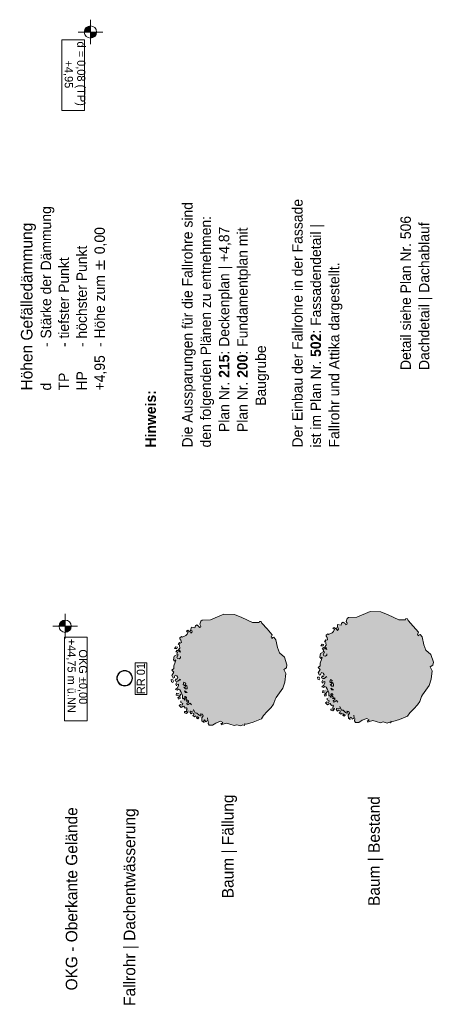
# Model space of a CAD drawing. Extents: x -22247 to 536407, y -187892 to 17509.
# Tile 69 of 75: x 536180 to 536251, y -187651 to -187481. Entities that reach past the tile are written whole.
import ezdxf
from ezdxf.lldxf.tags import DXFTag

# ---------------------------------------------------------------- set-up
doc = ezdxf.new("R2010")
doc.units = 0
doc.header["$LTSCALE"] = 50
doc.layers.get('0').update_dxf_attribs({"lineweight": 25})
doc.styles.add('ERSTELLTER_STIL_2', font='GOTHIC.TTF')
doc.styles.add('ERSTELLTER_STIL_3', font='txt')
tags = doc.linetypes.add('Abbruch 2', pattern='A,0,[1,452 04 Wandabwicklung Innen _ Süd1.shx,S=8.73016e-05,R=0,X=0,Y=0],-0.012,0', length=0.012).pattern_tags.tags
tags[14:15] = [DXFTag(74, 4), DXFTag(75, 0), DXFTag(340, '0'), DXFTag(46, 1.0), DXFTag(50, 0.0), DXFTag(44, 0.0), DXFTag(45, 0.0)]
tags[12:13] = [DXFTag(74, 4), DXFTag(75, 0), DXFTag(340, '0'), DXFTag(46, 1.0), DXFTag(50, 0.0), DXFTag(44, 0.0), DXFTag(45, 0.0)]
tags = doc.linetypes.add('Wipeout_Contour', pattern=[1, 0, -1]).pattern_tags.tags
tags[6:7] = [DXFTag(74, 4), DXFTag(75, 0), DXFTag(340, '0'), DXFTag(46, 1.0), DXFTag(50, 0.0), DXFTag(44, 0.0), DXFTag(45, 0.0)]
tags[4:5] = [DXFTag(74, 4), DXFTag(75, 0), DXFTag(340, '0'), DXFTag(46, 1.0), DXFTag(50, 0.0), DXFTag(44, 0.0), DXFTag(45, 0.0)]

# ---------------------------------------------------------------- blocks, each defined once
blk = doc.blocks.new('Verdeckungsfläche_A06WTXDQ1A', base_point=(536187.2, -187496.2))
at = {"color": 254, "linetype": 'Wipeout_Contour', "lineweight": 0, "ltscale": 0.648934, "true_color": 0xd6d6d6}
for p, q in [((536187.2, -187484.02), (536187.2, -187496.2)), ((536191.13, -187484.02), (536187.2, -187484.02)), ((536191.13, -187496.2), (536191.13, -187484.02)), ((536187.2, -187496.2), (536191.13, -187496.2))]:
    blk.add_line(p, q, dxfattribs=at)
blk = doc.blocks.new('Verdeckungsfläche_A06WTXDR1A', base_point=(536187.67, -187601.67))
at = {"color": 254, "linetype": 'Wipeout_Contour', "lineweight": 0, "ltscale": 0.648974, "true_color": 0xd6d6d6}
for p, q in [((536187.67, -187587.21), (536187.67, -187601.67)), ((536191.61, -187587.21), (536187.67, -187587.21)), ((536191.61, -187601.67), (536191.61, -187587.21)), ((536187.67, -187601.67), (536191.61, -187601.67))]:
    blk.add_line(p, q, dxfattribs=at)
blk = doc.blocks.new('Verdeckungsfläche_A06WTXDW1A', base_point=(536199.92, -187597.12))
at = {"color": 154, "linetype": 'Wipeout_Contour', "lineweight": 18, "ltscale": 2.982005, "true_color": 0x0051a8}
for p, q in [((536199.92, -187591.65), (536199.92, -187597.12)), ((536201.9, -187591.65), (536199.92, -187591.65)), ((536201.9, -187597.12), (536201.9, -187591.65)), ((536199.92, -187597.12), (536201.9, -187597.12))]:
    blk.add_line(p, q, dxfattribs=at)

msp = doc.modelspace()

# ---------------------------------------------------------------- hatches: boundary and pattern name
at = {"linetype": 'Continuous', "lineweight": 18, "ltscale": 0.00105, "true_color": 0xa87300}
for points in [[(536192.16, -187482.64), (536192.16, -187481.58), (536191.75, -187481.66), (536191.41, -187481.89), (536191.18, -187482.23), (536191.1, -187482.64)], [(536192.16, -187482.64), (536192.16, -187483.71), (536192.57, -187483.62), (536192.91, -187483.39), (536193.14, -187483.05), (536193.23, -187482.64)]]:
    msp.add_hatch(color=44, dxfattribs=at).paths.add_polyline_path(points)
at = {"linetype": 'Continuous', "lineweight": 0, "ltscale": 0.00028561, "true_color": 0x0c100b}
msp.add_hatch(color=88, dxfattribs=at).paths.add_polyline_path([(536231.8, -187590.69), (536231.97, -187590.91), (536232.08, -187590.69), (536232.22, -187590.75), (536232.13, -187591.09), (536231.87, -187591.73), (536231.86, -187592.18), (536231.54, -187592.44), (536231.85, -187592.81), (536231.55, -187593.37), (536231.74, -187593.82), (536231.96, -187593.74), (536231.97, -187593.56), (536232.12, -187593.32), (536232.39, -187593.45), (536232.58, -187593.71), (536232.42, -187594.07), (536232.21, -187593.93), (536232.12, -187594.28), (536232.33, -187594.39), (536232.59, -187594.39), (536232.35, -187594.62), (536232.19, -187594.95), (536232.36, -187595.2), (536232.45, -187594.94), (536232.67, -187594.86), (536232.7, -187595.13), (536232.49, -187595.53), (536232.16, -187595.83), (536232.44, -187595.93), (536232.69, -187595.77), (536232.91, -187595.88), (536232.75, -187596.49), (536232.53, -187596.57), (536232.34, -187596.47), (536232.3, -187596.77), (536232.59, -187596.84), (536232.78, -187596.94), (536232.71, -187597.21), (536232.55, -187597.21), (536232.69, -187597.45), (536232.94, -187597.36), (536232.93, -187596.87), (536233.12, -187596.62), (536233.4, -187596.82), (536233.37, -187597.16), (536233.35, -187597.38), (536233.11, -187597.79), (536233.11, -187598.07), (536233.44, -187598.22), (536233.29, -187598.5), (536233.02, -187598.41), (536232.8, -187598.56), (536233.14, -187598.91), (536233.45, -187598.77), (536233.62, -187598.67), (536233.82, -187599.03), (536234.05, -187598.98), (536234.2, -187599.14), (536234.05, -187599.32), (536234.14, -187599.59), (536234.04, -187599.69), (536233.96, -187599.61), (536233.71, -187599.64), (536233.74, -187599.83), (536234.06, -187599.95), (536234.31, -187599.7), (536234.36, -187599.49), (536234.74, -187599.57), (536234.64, -187599.72), (536234.88, -187599.99), (536235.07, -187599.82), (536235.31, -187599.94), (536235.34, -187600.21), (536235.18, -187600.3), (536235.46, -187600.51), (536235.68, -187600.36), (536235.84, -187600.49), (536235.77, -187600.73), (536236.01, -187600.87), (536236.21, -187600.68), (536236.73, -187600.71), (536236.75, -187601.2), (536237.09, -187601.48), (536237.03, -187601.2), (536237.21, -187601.08), (536237.4, -187601.4), (536237.75, -187601.15), (536237.85, -187601.31), (536237.8, -187601.71), (536238, -187601.97), (536238.56, -187601.99), (536239.15, -187601.59), (536239.94, -187601.27), (536240.37, -187601.49), (536240.2, -187601.69), (536239.99, -187601.67), (536240.09, -187601.9), (536240.39, -187601.79), (536241, -187601.6), (536241.54, -187601.79), (536242.31, -187602.04), (536242.75, -187601.88), (536243.45, -187602.07), (536243.82, -187601.92), (536244.06, -187602.04), (536244.15, -187601.88), (536244.07, -187601.76), (536244.41, -187601.79), (536245.58, -187601.48), (536247, -187600.9), (536247.37, -187600.31), (536248.04, -187599.63), (536248.71, -187598.92), (536249.09, -187598.32), (536249.38, -187597.5), (536249.59, -187597.19), (536250.71, -187595.55), (536251.08, -187594.51), (536251.23, -187593.04), (536250.9, -187592.37), (536251.36, -187592.06), (536251.44, -187591.52), (536251.02, -187590.24), (536250.13, -187589.5), (536249.78, -187588.54), (536249.53, -187587.19), (536249.18, -187586.74), (536248.97, -187586.81), (536248.83, -187586.98), (536248.71, -187586.75), (536248.86, -187586.34), (536247.98, -187585.33), (536247.08, -187584.35), (536246.97, -187584.03), (536246.69, -187584.02), (536246.62, -187584.22), (536245.46, -187584.22), (536243.63, -187583.34), (536242.39, -187582.83), (536240.54, -187582.8), (536238.23, -187583.78), (536236.78, -187583.8), (536236.53, -187583.99), (536236.39, -187584.5), (536236.55, -187584.83), (536236.51, -187585.05), (536236.3, -187585.12), (536236.2, -187584.89), (536235.85, -187584.62), (536235.59, -187584.79), (536235.5, -187585.17), (536234.9, -187585.05), (536234.85, -187585.36), (536234.77, -187585.67), (536234.98, -187585.62), (536235.03, -187585.83), (536234.85, -187586.08), (536234.68, -187585.83), (536234.31, -187585.54), (536234.05, -187585.73), (536234.18, -187585.81), (536234.34, -187585.82), (536234.2, -187586.27), (536233.97, -187586.47), (536233.29, -187586.76), (536233.2, -187586.67), (536232.94, -187586.86), (536232.92, -187587.08), (536233.09, -187587.29), (536233.17, -187587.71), (536232.99, -187587.77), (536232.85, -187587.66), (536232.63, -187588.03), (536232.82, -187587.96), (536232.86, -187588.2), (536232.9, -187588.63), (536232.68, -187588.87), (536232.91, -187589.05), (536233.02, -187589.34), (536232.72, -187589.2), (536232.43, -187589.03), (536232.23, -187589.31), (536232.51, -187589.35), (536232.42, -187589.67), (536232.3, -187589.85), (536231.91, -187590.03)])
at = {"linetype": 'Continuous', "lineweight": 13, "ltscale": 0.00028561}
for points in [[(536187.8, -187585.35), (536187.8, -187584.28), (536187.39, -187584.36), (536187.04, -187584.59), (536186.81, -187584.94), (536186.73, -187585.35)], [(536187.8, -187585.35), (536187.8, -187586.41), (536188.2, -187586.33), (536188.55, -187586.1), (536188.78, -187585.75), (536188.86, -187585.35)]]:
    msp.add_hatch(color=7, dxfattribs=at).paths.add_polyline_path(points)
at = {"linetype": 'Continuous', "lineweight": 0, "ltscale": 0.00028561, "true_color": 0x191500}
msp.add_hatch(color=28, dxfattribs=at).paths.add_polyline_path([(536206.51, -187591.15), (536206.68, -187591.38), (536206.79, -187591.16), (536206.93, -187591.21), (536206.84, -187591.56), (536206.57, -187592.2), (536206.57, -187592.64), (536206.25, -187592.91), (536206.56, -187593.28), (536206.26, -187593.84), (536206.45, -187594.29), (536206.67, -187594.21), (536206.67, -187594.02), (536206.82, -187593.79), (536207.09, -187593.92), (536207.29, -187594.18), (536207.12, -187594.54), (536206.92, -187594.4), (536206.82, -187594.75), (536207.04, -187594.86), (536207.3, -187594.85), (536207.05, -187595.08), (536206.9, -187595.41), (536207.07, -187595.66), (536207.16, -187595.41), (536207.38, -187595.33), (536207.41, -187595.6), (536207.2, -187596), (536206.87, -187596.29), (536207.15, -187596.4), (536207.4, -187596.23), (536207.62, -187596.34), (536207.46, -187596.95), (536207.24, -187597.03), (536207.05, -187596.93), (536207, -187597.24), (536207.3, -187597.31), (536207.48, -187597.41), (536207.42, -187597.67), (536207.26, -187597.68), (536207.39, -187597.92), (536207.65, -187597.82), (536207.64, -187597.34), (536207.82, -187597.09), (536208.1, -187597.28), (536208.07, -187597.62), (536208.06, -187597.84), (536207.82, -187598.25), (536207.82, -187598.54), (536208.15, -187598.69), (536208, -187598.97), (536207.72, -187598.87), (536207.51, -187599.02), (536207.85, -187599.38), (536208.16, -187599.23), (536208.32, -187599.14), (536208.53, -187599.5), (536208.75, -187599.45), (536208.9, -187599.61), (536208.76, -187599.79), (536208.85, -187600.05), (536208.74, -187600.15), (536208.67, -187600.07), (536208.41, -187600.1), (536208.45, -187600.3), (536208.77, -187600.41), (536209.01, -187600.17), (536209.07, -187599.95), (536209.45, -187600.04), (536209.34, -187600.18), (536209.58, -187600.45), (536209.77, -187600.29), (536210.02, -187600.4), (536210.05, -187600.67), (536209.88, -187600.77), (536210.17, -187600.98), (536210.38, -187600.82), (536210.54, -187600.96), (536210.48, -187601.19), (536210.72, -187601.33), (536210.92, -187601.14), (536211.44, -187601.18), (536211.45, -187601.66), (536211.8, -187601.95), (536211.74, -187601.67), (536211.91, -187601.54), (536212.11, -187601.87), (536212.46, -187601.61), (536212.56, -187601.78), (536212.51, -187602.17), (536212.7, -187602.44), (536213.27, -187602.45), (536213.86, -187602.06), (536214.65, -187601.74), (536215.08, -187601.96), (536214.91, -187602.16), (536214.69, -187602.14), (536214.8, -187602.37), (536215.1, -187602.26), (536215.71, -187602.06), (536216.25, -187602.26), (536217.02, -187602.51), (536217.46, -187602.35), (536218.15, -187602.54), (536218.53, -187602.39), (536218.77, -187602.51), (536218.86, -187602.35), (536218.78, -187602.22), (536219.12, -187602.25), (536220.28, -187601.94), (536221.71, -187601.36), (536222.08, -187600.78), (536222.74, -187600.09), (536223.42, -187599.38), (536223.79, -187598.78), (536224.09, -187597.97), (536224.3, -187597.66), (536225.42, -187596.02), (536225.79, -187594.98), (536225.94, -187593.5), (536225.61, -187592.84), (536226.07, -187592.53), (536226.14, -187591.98), (536225.73, -187590.71), (536224.84, -187589.96), (536224.49, -187589), (536224.24, -187587.66), (536223.89, -187587.2), (536223.67, -187587.27), (536223.54, -187587.45), (536223.42, -187587.22), (536223.57, -187586.81), (536222.69, -187585.79), (536221.79, -187584.81), (536221.67, -187584.49), (536221.4, -187584.49), (536221.32, -187584.69), (536220.16, -187584.69), (536218.33, -187583.8), (536217.09, -187583.29), (536215.24, -187583.27), (536212.94, -187584.24), (536211.49, -187584.27), (536211.23, -187584.46), (536211.1, -187584.96), (536211.25, -187585.3), (536211.22, -187585.52), (536211.01, -187585.58), (536210.91, -187585.36), (536210.56, -187585.08), (536210.3, -187585.26), (536210.2, -187585.64), (536209.61, -187585.52), (536209.55, -187585.83), (536209.48, -187586.14), (536209.69, -187586.09), (536209.74, -187586.3), (536209.55, -187586.55), (536209.39, -187586.3), (536209.02, -187586), (536208.76, -187586.2), (536208.89, -187586.28), (536209.04, -187586.29), (536208.91, -187586.73), (536208.68, -187586.93), (536208, -187587.23), (536207.91, -187587.13), (536207.64, -187587.32), (536207.63, -187587.54), (536207.8, -187587.75), (536207.88, -187588.17), (536207.69, -187588.24), (536207.55, -187588.13), (536207.33, -187588.5), (536207.53, -187588.43), (536207.57, -187588.67), (536207.6, -187589.1), (536207.39, -187589.34), (536207.61, -187589.51), (536207.73, -187589.81), (536207.43, -187589.67), (536207.14, -187589.5), (536206.94, -187589.78), (536207.22, -187589.82), (536207.13, -187590.14), (536207, -187590.31), (536206.62, -187590.49)])
at = {"linetype": 'Continuous', "lineweight": 18, "ltscale": 0.00105, "true_color": 0x6d7e59}
msp.add_hatch(color=67, dxfattribs=at).paths.add_polyline_path([(536241.74, -187591.14, 1), (536240.71, -187593.96, 1)])
at = {"linetype": 'Continuous', "lineweight": 18, "ltscale": 0.00105, "true_color": 0x0051a8}
h = msp.add_hatch(color=154, dxfattribs=at)
h.paths.add_polyline_path([(536198.08, -187592.97, 1), (536198.08, -187595.67, 1)])
h.paths.add_polyline_path([(536198.08, -187593.04, -1), (536198.08, -187595.6, -1)], flags=0)
at = {"linetype": 'Continuous', "lineweight": 18, "ltscale": 0.00105, "true_color": 0xcdad00}
msp.add_hatch(color=42, dxfattribs=at).paths.add_polyline_path([(536216.44, -187591.6, 1), (536215.42, -187594.42, 1)])

# ---------------------------------------------------------------- linework, layer by layer
at = {"color": 44, "linetype": 'Continuous', "lineweight": 18, "ltscale": 0.00105, "true_color": 0xa87300}
for p, q in [((536192.16, -187480.51), (536192.16, -187484.77)), ((536190.03, -187482.64), (536194.29, -187482.64))]:
    msp.add_line(p, q, dxfattribs=at)
at = {"color": 73, "linetype": 'Continuous', "lineweight": 18, "ltscale": 0.00105, "true_color": 0x8fa873}
for p, q in [((536240.54, -187582.8), (536238.23, -187583.78)), ((536242.39, -187582.83), (536240.54, -187582.8)), ((536243.63, -187583.34), (536242.39, -187582.83)), ((536236.53, -187583.99), (536236.39, -187584.5)), ((536236.39, -187584.5), (536236.55, -187584.83)), ((536236.78, -187583.8), (536236.53, -187583.99)), ((536238.23, -187583.78), (536236.78, -187583.8)), ((536245.46, -187584.22), (536243.63, -187583.34)), ((536246.62, -187584.22), (536245.46, -187584.22)), ((536246.69, -187584.02), (536246.62, -187584.22)), ((536246.97, -187584.03), (536246.69, -187584.02)), ((536247.08, -187584.35), (536246.97, -187584.03)), ((536247.98, -187585.33), (536247.08, -187584.35)), ((536234.2, -187586.27), (536233.97, -187586.47)), ((536234.31, -187585.54), (536234.05, -187585.73)), ((536234.05, -187585.73), (536234.18, -187585.81)), ((536234.18, -187585.81), (536234.34, -187585.82)), ((536234.34, -187585.82), (536234.2, -187586.27)), ((536234.68, -187585.83), (536234.31, -187585.54)), ((536234.85, -187586.08), (536234.68, -187585.83)), ((536234.85, -187585.36), (536234.77, -187585.67)), ((536234.77, -187585.67), (536234.98, -187585.62)), ((536234.9, -187585.05), (536234.85, -187585.36)), ((536235.03, -187585.83), (536234.85, -187586.08)), ((536235.5, -187585.17), (536234.9, -187585.05)), ((536234.98, -187585.62), (536235.03, -187585.83)), ((536235.59, -187584.79), (536235.5, -187585.17)), ((536235.85, -187584.62), (536235.59, -187584.79)), ((536236.2, -187584.89), (536235.85, -187584.62)), ((536236.3, -187585.12), (536236.2, -187584.89)), ((536236.51, -187585.05), (536236.3, -187585.12)), ((536236.55, -187584.83), (536236.51, -187585.05)), ((536248.86, -187586.34), (536247.98, -187585.33)), ((536232.85, -187587.66), (536232.63, -187588.03)), ((536232.63, -187588.03), (536232.82, -187587.96)), ((536232.82, -187587.96), (536232.86, -187588.2)), ((536232.99, -187587.77), (536232.85, -187587.66)), ((536232.94, -187586.86), (536232.92, -187587.08)), ((536232.92, -187587.08), (536233.09, -187587.29)), ((536233.2, -187586.67), (536232.94, -187586.86)), ((536233.17, -187587.71), (536232.99, -187587.77)), ((536233.09, -187587.29), (536233.17, -187587.71)), ((536233.29, -187586.76), (536233.2, -187586.67)), ((536233.97, -187586.47), (536233.29, -187586.76)), ((536248.71, -187586.75), (536248.86, -187586.34)), ((536248.83, -187586.98), (536248.71, -187586.75)), ((536248.97, -187586.81), (536248.83, -187586.98)), ((536249.18, -187586.74), (536248.97, -187586.81)), ((536249.53, -187587.19), (536249.18, -187586.74)), ((536249.78, -187588.54), (536249.53, -187587.19)), ((536231.99, -187588.75), (536232.24, -187588.42)), ((536232.42, -187588.71), (536231.99, -187588.75)), ((536232.43, -187589.03), (536232.23, -187589.31)), ((536232.23, -187589.31), (536232.51, -187589.35)), ((536232.24, -187588.42), (536232.49, -187588.51)), ((536232.49, -187588.51), (536232.42, -187588.71)), ((536232.51, -187589.35), (536232.42, -187589.67)), ((536232.42, -187589.67), (536232.63, -187589.81)), ((536232.72, -187589.2), (536232.43, -187589.03)), ((536232.9, -187588.63), (536232.68, -187588.87)), ((536232.68, -187588.87), (536232.91, -187589.05)), ((536233.02, -187589.34), (536232.72, -187589.2)), ((536232.86, -187588.2), (536232.9, -187588.63)), ((536232.91, -187589.05), (536233.02, -187589.34)), ((536250.13, -187589.5), (536249.78, -187588.54)), ((536251.02, -187590.24), (536250.13, -187589.5)), ((536231.91, -187590.03), (536231.8, -187590.69)), ((536231.8, -187590.69), (536231.97, -187590.91)), ((536232.13, -187591.09), (536231.87, -187591.73)), ((536232.3, -187589.85), (536231.91, -187590.03)), ((536231.97, -187590.91), (536232.08, -187590.69)), ((536232.08, -187590.69), (536232.22, -187590.75)), ((536232.22, -187590.75), (536232.13, -187591.09)), ((536232.63, -187589.81), (536232.41, -187590.24)), ((536232.41, -187590.24), (536232.52, -187590.47)), ((536232.52, -187590.47), (536232.82, -187590.52)), ((536232.82, -187590.52), (536233.01, -187590.33)), ((536233.01, -187590.33), (536233.04, -187590.08)), ((536251.44, -187591.52), (536251.02, -187590.24)), ((536231.86, -187592.18), (536231.54, -187592.44)), ((536231.54, -187592.44), (536231.85, -187592.81)), ((536231.85, -187592.81), (536231.55, -187593.37)), ((536231.87, -187591.73), (536231.86, -187592.18)), ((536250.9, -187592.37), (536251.36, -187592.06)), ((536251.23, -187593.04), (536250.9, -187592.37)), ((536251.08, -187594.51), (536251.23, -187593.04)), ((536251.36, -187592.06), (536251.44, -187591.52)), ((536231.47, -187594.5), (536231.41, -187594.11)), ((536231.41, -187594.11), (536231.7, -187594.13)), ((536231.71, -187594.61), (536231.47, -187594.5)), ((536231.55, -187593.37), (536231.74, -187593.82)), ((536231.7, -187594.13), (536231.8, -187594.36)), ((536231.8, -187594.36), (536231.71, -187594.61)), ((536231.74, -187593.82), (536231.96, -187593.74)), ((536231.96, -187593.74), (536231.97, -187593.56)), ((536231.97, -187593.56), (536232.12, -187593.32)), ((536232.12, -187593.32), (536232.39, -187593.45)), ((536232.21, -187593.93), (536232.12, -187594.28)), ((536232.12, -187594.28), (536232.33, -187594.39)), ((536232.35, -187594.62), (536232.19, -187594.95)), ((536232.42, -187594.07), (536232.21, -187593.93)), ((536232.33, -187594.39), (536232.59, -187594.39)), ((536232.39, -187593.45), (536232.58, -187593.71)), ((536232.58, -187593.71), (536232.42, -187594.07)), ((536232.59, -187594.39), (536232.79, -187594.18)), ((536232.79, -187594.18), (536232.98, -187594.02)), ((536232.98, -187594.02), (536233.02, -187594.16)), ((536233.52, -187594.95), (536233.64, -187594.55)), ((536233.64, -187594.55), (536233.94, -187594.71)), ((536233.94, -187594.71), (536233.87, -187594.9)), ((536250.71, -187595.55), (536251.08, -187594.51)), ((536232.49, -187595.53), (536232.16, -187595.83)), ((536232.16, -187595.83), (536232.44, -187595.93)), ((536232.19, -187594.95), (536232.36, -187595.2)), ((536232.3, -187596.77), (536232.34, -187596.47)), ((536232.34, -187596.47), (536232.53, -187596.57)), ((536232.36, -187595.2), (536232.45, -187594.94)), ((536232.44, -187595.93), (536232.69, -187595.77)), ((536232.45, -187594.94), (536232.67, -187594.86)), ((536232.7, -187595.13), (536232.49, -187595.53)), ((536232.53, -187596.57), (536232.75, -187596.49)), ((536232.67, -187594.86), (536232.7, -187595.13)), ((536232.69, -187595.77), (536232.91, -187595.88)), ((536232.91, -187595.88), (536233.1, -187596.14)), ((536233.1, -187596.14), (536233.4, -187596.82)), ((536233.89, -187595.21), (536233.52, -187594.95)), ((536233.9, -187595.69), (536233.61, -187595.42)), ((536233.61, -187595.42), (536233.85, -187595.46)), ((536233.83, -187596.34), (536233.71, -187596.04)), ((536233.71, -187596.04), (536234.16, -187596.3)), ((536234.16, -187596.3), (536233.83, -187596.34)), ((536233.85, -187595.46), (536233.89, -187595.21)), ((536233.87, -187594.9), (536233.86, -187595)), ((536233.86, -187595), (536234.11, -187595.19)), ((536234.2, -187595.72), (536233.9, -187595.69)), ((536234.11, -187595.19), (536234.16, -187595.47)), ((536234.16, -187595.47), (536234.2, -187595.72)), ((536249.59, -187597.19), (536250.71, -187595.55)), ((536232.59, -187596.84), (536232.3, -187596.77)), ((536232.69, -187597.45), (536232.55, -187597.21)), ((536232.55, -187597.21), (536232.71, -187597.21)), ((536232.78, -187596.94), (536232.59, -187596.84)), ((536232.94, -187597.36), (536232.69, -187597.45)), ((536232.71, -187597.21), (536232.78, -187596.94)), ((536233.12, -187596.62), (536232.93, -187596.87)), ((536232.93, -187596.87), (536232.94, -187597.36)), ((536233.11, -187598.07), (536233.11, -187597.79)), ((536233.44, -187598.22), (536233.11, -187598.07)), ((536233.29, -187598.5), (536233.44, -187598.22)), ((536233.37, -187597.16), (536233.35, -187597.38)), ((536233.35, -187597.38), (536233.58, -187597.36)), ((536233.4, -187596.82), (536233.37, -187597.16)), ((536233.58, -187597.36), (536233.77, -187597.63)), ((536233.68, -187597.08), (536233.87, -187596.99)), ((536233.86, -187597.21), (536233.68, -187597.08)), ((536233.77, -187597.63), (536233.86, -187597.21)), ((536233.87, -187596.99), (536234.07, -187597.16)), ((536234.07, -187597.16), (536234.02, -187597.46)), ((536234.02, -187597.46), (536234.2, -187597.59)), ((536234.2, -187597.59), (536234.02, -187597.81)), ((536234.02, -187597.81), (536234.25, -187597.8)), ((536234.41, -187597.98), (536234.14, -187598.2)), ((536234.14, -187598.2), (536234.17, -187598.47)), ((536234.25, -187597.8), (536234.39, -187597.69)), ((536234.36, -187598.38), (536234.69, -187598.18)), ((536234.39, -187597.69), (536234.41, -187597.98)), ((536234.69, -187598.18), (536234.94, -187598.44)), ((536249.09, -187598.32), (536249.38, -187597.5)), ((536249.38, -187597.5), (536249.59, -187597.19)), ((536232.8, -187598.56), (536233.02, -187598.41)), ((536233.14, -187598.91), (536232.8, -187598.56)), ((536233.02, -187598.41), (536233.29, -187598.5)), ((536233.45, -187598.77), (536233.14, -187598.91)), ((536233.62, -187598.67), (536233.45, -187598.77)), ((536233.82, -187599.03), (536233.62, -187598.67)), ((536233.71, -187599.64), (536233.96, -187599.61)), ((536233.74, -187599.83), (536233.71, -187599.64)), ((536234.06, -187599.95), (536233.74, -187599.83)), ((536234.05, -187598.98), (536233.82, -187599.03)), ((536233.96, -187599.61), (536234.04, -187599.69)), ((536234.04, -187599.69), (536234.14, -187599.59)), ((536234.2, -187599.14), (536234.05, -187598.98)), ((536234.05, -187599.32), (536234.2, -187599.14)), ((536234.14, -187599.59), (536234.05, -187599.32)), ((536234.31, -187599.7), (536234.06, -187599.95)), ((536234.17, -187598.47), (536234.36, -187598.38)), ((536234.36, -187599.49), (536234.31, -187599.7)), ((536234.64, -187599.72), (536234.74, -187599.57)), ((536234.88, -187599.99), (536234.64, -187599.72)), ((536234.74, -187599.57), (536235, -187599.59)), ((536235.07, -187599.82), (536234.88, -187599.99)), ((536235, -187599.59), (536235.26, -187599.5)), ((536235.31, -187599.94), (536235.07, -187599.82)), ((536235.29, -187599.23), (536235.55, -187599.84)), ((536235.55, -187599.84), (536235.83, -187599.87)), ((536235.83, -187599.87), (536236.27, -187600.23)), ((536247.37, -187600.31), (536248.04, -187599.63)), ((536248.04, -187599.63), (536248.71, -187598.92)), ((536248.71, -187598.92), (536249.09, -187598.32)), ((536235.18, -187600.3), (536235.34, -187600.21)), ((536235.46, -187600.51), (536235.18, -187600.3)), ((536235.34, -187600.21), (536235.31, -187599.94)), ((536235.68, -187600.36), (536235.46, -187600.51)), ((536235.77, -187600.73), (536235.84, -187600.49)), ((536236.01, -187600.87), (536235.77, -187600.73)), ((536235.84, -187600.49), (536235.97, -187600.62)), ((536235.97, -187600.62), (536236.13, -187600.6)), ((536236.21, -187600.68), (536236.01, -187600.87)), ((536236.13, -187600.6), (536236.21, -187600.68)), ((536236.27, -187600.23), (536236.49, -187600.34)), ((536236.49, -187600.34), (536236.61, -187600.16)), ((536236.61, -187600.16), (536236.51, -187600)), ((536236.51, -187600), (536236.81, -187600.07)), ((536236.93, -187600.34), (536236.73, -187600.71)), ((536236.73, -187600.71), (536236.75, -187601.2)), ((536236.75, -187601.2), (536237.09, -187601.48)), ((536236.81, -187600.07), (536236.93, -187600.34)), ((536237.03, -187601.2), (536237.21, -187601.08)), ((536237.09, -187601.48), (536237.03, -187601.2)), ((536237.21, -187601.08), (536237.4, -187601.4)), ((536237.4, -187601.4), (536237.75, -187601.15)), ((536237.75, -187601.15), (536237.72, -187600.72)), ((536237.85, -187601.31), (536237.8, -187601.71)), ((536238.56, -187601.99), (536239.15, -187601.59)), ((536239.15, -187601.59), (536239.94, -187601.27)), ((536239.94, -187601.27), (536240.37, -187601.49)), ((536240.37, -187601.49), (536240.2, -187601.69)), ((536240.39, -187601.79), (536241, -187601.6)), ((536241, -187601.6), (536241.54, -187601.79)), ((536244.41, -187601.79), (536245.58, -187601.48)), ((536245.58, -187601.48), (536247, -187600.9)), ((536247, -187600.9), (536247.37, -187600.31)), ((536237.8, -187601.71), (536238, -187601.97)), ((536238, -187601.97), (536238.56, -187601.99)), ((536240.2, -187601.69), (536239.99, -187601.67)), ((536239.99, -187601.67), (536240.09, -187601.9)), ((536240.09, -187601.9), (536240.39, -187601.79)), ((536241.54, -187601.79), (536242.31, -187602.04)), ((536242.31, -187602.04), (536242.75, -187601.88)), ((536242.75, -187601.88), (536243.45, -187602.07)), ((536243.45, -187602.07), (536243.82, -187601.92)), ((536243.82, -187601.92), (536244.06, -187602.04)), ((536244.06, -187602.04), (536244.15, -187601.88)), ((536244.15, -187601.88), (536244.07, -187601.76)), ((536244.07, -187601.76), (536244.41, -187601.79))]:
    msp.add_line(p, q, dxfattribs=at)
at = {"color": 7, "linetype": 'Continuous', "lineweight": 13, "ltscale": 0.00028561}
for p, q in [((536187.8, -187583.22), (536187.8, -187587.48)), ((536185.67, -187585.35), (536189.92, -187585.35))]:
    msp.add_line(p, q, dxfattribs=at)
at = {"color": 40, "linetype": 'Abbruch 2', "lineweight": 18, "ltscale": 0.00105, "true_color": 0xffd600}
for p, q in [((536211.23, -187584.46), (536211.1, -187584.96)), ((536211.49, -187584.27), (536211.23, -187584.46)), ((536212.94, -187584.24), (536211.49, -187584.27)), ((536215.24, -187583.27), (536212.94, -187584.24)), ((536217.09, -187583.29), (536215.24, -187583.27)), ((536218.33, -187583.8), (536217.09, -187583.29)), ((536220.16, -187584.69), (536218.33, -187583.8)), ((536221.4, -187584.49), (536221.32, -187584.69)), ((536221.67, -187584.49), (536221.4, -187584.49)), ((536221.79, -187584.81), (536221.67, -187584.49)), ((536209.02, -187586), (536208.76, -187586.2)), ((536208.76, -187586.2), (536208.89, -187586.28)), ((536208.89, -187586.28), (536209.04, -187586.29)), ((536209.04, -187586.29), (536208.91, -187586.73)), ((536209.39, -187586.3), (536209.02, -187586)), ((536209.55, -187586.55), (536209.39, -187586.3)), ((536209.55, -187585.83), (536209.48, -187586.14)), ((536209.48, -187586.14), (536209.69, -187586.09)), ((536209.61, -187585.52), (536209.55, -187585.83)), ((536209.74, -187586.3), (536209.55, -187586.55)), ((536210.2, -187585.64), (536209.61, -187585.52)), ((536209.69, -187586.09), (536209.74, -187586.3)), ((536210.3, -187585.26), (536210.2, -187585.64)), ((536210.56, -187585.08), (536210.3, -187585.26)), ((536210.91, -187585.36), (536210.56, -187585.08)), ((536211.01, -187585.58), (536210.91, -187585.36)), ((536211.22, -187585.52), (536211.01, -187585.58)), ((536211.1, -187584.96), (536211.25, -187585.3)), ((536211.25, -187585.3), (536211.22, -187585.52)), ((536221.32, -187584.69), (536220.16, -187584.69)), ((536222.69, -187585.79), (536221.79, -187584.81)), ((536223.57, -187586.81), (536222.69, -187585.79)), ((536207.64, -187587.32), (536207.63, -187587.54)), ((536207.63, -187587.54), (536207.8, -187587.75)), ((536207.91, -187587.13), (536207.64, -187587.32)), ((536207.8, -187587.75), (536207.88, -187588.17)), ((536208, -187587.23), (536207.91, -187587.13)), ((536208.68, -187586.93), (536208, -187587.23)), ((536208.91, -187586.73), (536208.68, -187586.93)), ((536223.42, -187587.22), (536223.57, -187586.81)), ((536223.54, -187587.45), (536223.42, -187587.22)), ((536223.67, -187587.27), (536223.54, -187587.45)), ((536223.89, -187587.2), (536223.67, -187587.27)), ((536224.24, -187587.66), (536223.89, -187587.2)), ((536224.49, -187589), (536224.24, -187587.66)), ((536206.7, -187589.21), (536206.95, -187588.89)), ((536207.13, -187589.18), (536206.7, -187589.21)), ((536207.14, -187589.5), (536206.94, -187589.78)), ((536206.95, -187588.89), (536207.2, -187588.98)), ((536207.2, -187588.98), (536207.13, -187589.18)), ((536207.43, -187589.67), (536207.14, -187589.5)), ((536207.55, -187588.13), (536207.33, -187588.5)), ((536207.33, -187588.5), (536207.53, -187588.43)), ((536207.6, -187589.1), (536207.39, -187589.34)), ((536207.39, -187589.34), (536207.61, -187589.51)), ((536207.73, -187589.81), (536207.43, -187589.67)), ((536207.53, -187588.43), (536207.57, -187588.67)), ((536207.69, -187588.24), (536207.55, -187588.13)), ((536207.57, -187588.67), (536207.6, -187589.1)), ((536207.61, -187589.51), (536207.73, -187589.81)), ((536207.88, -187588.17), (536207.69, -187588.24)), ((536224.84, -187589.96), (536224.49, -187589)), ((536206.62, -187590.49), (536206.51, -187591.15)), ((536206.51, -187591.15), (536206.68, -187591.38)), ((536207, -187590.31), (536206.62, -187590.49)), ((536206.68, -187591.38), (536206.79, -187591.16)), ((536206.79, -187591.16), (536206.93, -187591.21)), ((536206.93, -187591.21), (536206.84, -187591.56)), ((536206.94, -187589.78), (536207.22, -187589.82)), ((536207.34, -187590.27), (536207.12, -187590.7)), ((536207.12, -187590.7), (536207.22, -187590.93)), ((536207.22, -187589.82), (536207.13, -187590.14)), ((536207.13, -187590.14), (536207.34, -187590.27)), ((536207.22, -187590.93), (536207.52, -187590.98)), ((536207.52, -187590.98), (536207.72, -187590.8)), ((536207.72, -187590.8), (536207.75, -187590.55)), ((536225.73, -187590.71), (536224.84, -187589.96)), ((536226.14, -187591.98), (536225.73, -187590.71)), ((536206.57, -187592.64), (536206.25, -187592.91)), ((536206.25, -187592.91), (536206.56, -187593.28)), ((536206.84, -187591.56), (536206.57, -187592.2)), ((536206.57, -187592.2), (536206.57, -187592.64)), ((536225.61, -187592.84), (536226.07, -187592.53)), ((536225.94, -187593.5), (536225.61, -187592.84)), ((536226.07, -187592.53), (536226.14, -187591.98)), ((536206.18, -187594.97), (536206.12, -187594.57)), ((536206.12, -187594.57), (536206.4, -187594.59)), ((536206.56, -187593.28), (536206.26, -187593.84)), ((536206.26, -187593.84), (536206.45, -187594.29)), ((536206.4, -187594.59), (536206.51, -187594.82)), ((536206.45, -187594.29), (536206.67, -187594.21)), ((536206.67, -187594.02), (536206.82, -187593.79)), ((536206.67, -187594.21), (536206.67, -187594.02)), ((536206.82, -187593.79), (536207.09, -187593.92)), ((536206.92, -187594.4), (536206.82, -187594.75)), ((536206.82, -187594.75), (536207.04, -187594.86)), ((536207.12, -187594.54), (536206.92, -187594.4)), ((536207.09, -187593.92), (536207.29, -187594.18)), ((536207.29, -187594.18), (536207.12, -187594.54)), ((536207.3, -187594.85), (536207.5, -187594.64)), ((536207.5, -187594.64), (536207.69, -187594.48)), ((536207.69, -187594.48), (536207.73, -187594.63)), ((536225.79, -187594.98), (536225.94, -187593.5)), ((536206.42, -187595.08), (536206.18, -187594.97)), ((536206.51, -187594.82), (536206.42, -187595.08)), ((536207.2, -187596), (536206.87, -187596.29)), ((536206.87, -187596.29), (536207.15, -187596.4)), ((536207.05, -187595.08), (536206.9, -187595.41)), ((536206.9, -187595.41), (536207.07, -187595.66)), ((536207.04, -187594.86), (536207.3, -187594.85)), ((536207.07, -187595.66), (536207.16, -187595.41)), ((536207.15, -187596.4), (536207.4, -187596.23)), ((536207.16, -187595.41), (536207.38, -187595.33)), ((536207.41, -187595.6), (536207.2, -187596)), ((536207.38, -187595.33), (536207.41, -187595.6)), ((536207.4, -187596.23), (536207.62, -187596.34)), ((536207.62, -187596.34), (536207.81, -187596.6)), ((536208.22, -187595.42), (536208.34, -187595.02)), ((536208.6, -187595.68), (536208.22, -187595.42)), ((536208.61, -187596.15), (536208.31, -187595.89)), ((536208.31, -187595.89), (536208.56, -187595.93)), ((536208.34, -187595.02), (536208.65, -187595.18)), ((536208.53, -187596.8), (536208.42, -187596.51)), ((536208.42, -187596.51), (536208.87, -187596.76)), ((536208.56, -187595.93), (536208.6, -187595.68)), ((536208.58, -187595.36), (536208.57, -187595.46)), ((536208.57, -187595.46), (536208.81, -187595.66)), ((536208.65, -187595.18), (536208.58, -187595.36)), ((536208.91, -187596.18), (536208.61, -187596.15)), ((536208.81, -187595.66), (536208.87, -187595.93)), ((536208.87, -187595.93), (536208.91, -187596.18)), ((536224.3, -187597.66), (536225.42, -187596.02)), ((536225.42, -187596.02), (536225.79, -187594.98)), ((536207, -187597.24), (536207.05, -187596.93)), ((536207.3, -187597.31), (536207, -187597.24)), ((536207.05, -187596.93), (536207.24, -187597.03)), ((536207.24, -187597.03), (536207.46, -187596.95)), ((536207.26, -187597.68), (536207.42, -187597.67)), ((536207.39, -187597.92), (536207.26, -187597.68)), ((536207.48, -187597.41), (536207.3, -187597.31)), ((536207.65, -187597.82), (536207.39, -187597.92)), ((536207.42, -187597.67), (536207.48, -187597.41)), ((536207.82, -187597.09), (536207.64, -187597.34)), ((536207.64, -187597.34), (536207.65, -187597.82)), ((536207.81, -187596.6), (536208.1, -187597.28)), ((536208.07, -187597.62), (536208.06, -187597.84)), ((536208.06, -187597.84), (536208.29, -187597.83)), ((536208.1, -187597.28), (536208.07, -187597.62)), ((536208.29, -187597.83), (536208.48, -187598.09)), ((536208.39, -187597.55), (536208.58, -187597.46)), ((536208.57, -187597.68), (536208.39, -187597.55)), ((536208.48, -187598.09), (536208.57, -187597.68)), ((536208.87, -187596.76), (536208.53, -187596.8)), ((536208.58, -187597.46), (536208.78, -187597.63)), ((536208.78, -187597.63), (536208.73, -187597.93)), ((536208.73, -187597.93), (536208.91, -187598.06)), ((536208.91, -187598.06), (536208.73, -187598.28)), ((536208.96, -187598.27), (536209.09, -187598.16)), ((536209.09, -187598.16), (536209.11, -187598.45)), ((536223.79, -187598.78), (536224.09, -187597.97)), ((536224.09, -187597.97), (536224.3, -187597.66)), ((536207.51, -187599.02), (536207.72, -187598.87)), ((536207.85, -187599.38), (536207.51, -187599.02)), ((536207.72, -187598.87), (536208, -187598.97)), ((536207.82, -187598.54), (536207.82, -187598.25)), ((536208.15, -187598.69), (536207.82, -187598.54)), ((536208.16, -187599.23), (536207.85, -187599.38)), ((536208, -187598.97), (536208.15, -187598.69)), ((536208.32, -187599.14), (536208.16, -187599.23)), ((536208.53, -187599.5), (536208.32, -187599.14)), ((536208.75, -187599.45), (536208.53, -187599.5)), ((536208.73, -187598.28), (536208.96, -187598.27)), ((536208.9, -187599.61), (536208.75, -187599.45)), ((536208.76, -187599.79), (536208.9, -187599.61)), ((536208.85, -187600.05), (536208.76, -187599.79)), ((536209.11, -187598.45), (536208.84, -187598.67)), ((536208.84, -187598.67), (536208.87, -187598.94)), ((536208.87, -187598.94), (536209.06, -187598.85)), ((536209.06, -187598.85), (536209.39, -187598.65)), ((536209.39, -187598.65), (536209.65, -187598.9)), ((536210, -187599.7), (536210.26, -187600.3)), ((536222.74, -187600.09), (536223.42, -187599.38)), ((536223.42, -187599.38), (536223.79, -187598.78)), ((536208.41, -187600.1), (536208.67, -187600.07)), ((536208.45, -187600.3), (536208.41, -187600.1)), ((536208.77, -187600.41), (536208.45, -187600.3)), ((536208.67, -187600.07), (536208.74, -187600.15)), ((536208.74, -187600.15), (536208.85, -187600.05)), ((536209.01, -187600.17), (536208.77, -187600.41)), ((536209.07, -187599.95), (536209.01, -187600.17)), ((536209.34, -187600.18), (536209.45, -187600.04)), ((536209.58, -187600.45), (536209.34, -187600.18)), ((536209.45, -187600.04), (536209.7, -187600.05)), ((536209.77, -187600.29), (536209.58, -187600.45)), ((536209.7, -187600.05), (536209.97, -187599.97)), ((536210.02, -187600.4), (536209.77, -187600.29)), ((536209.88, -187600.77), (536210.05, -187600.67)), ((536210.17, -187600.98), (536209.88, -187600.77)), ((536210.05, -187600.67), (536210.02, -187600.4)), ((536210.38, -187600.82), (536210.17, -187600.98)), ((536210.26, -187600.3), (536210.53, -187600.34)), ((536210.48, -187601.19), (536210.54, -187600.96)), ((536210.72, -187601.33), (536210.48, -187601.19)), ((536210.53, -187600.34), (536210.98, -187600.69)), ((536210.54, -187600.96), (536210.68, -187601.08)), ((536210.68, -187601.08), (536210.84, -187601.07)), ((536210.92, -187601.14), (536210.72, -187601.33)), ((536210.84, -187601.07), (536210.92, -187601.14)), ((536210.98, -187600.69), (536211.19, -187600.8)), ((536211.19, -187600.8), (536211.32, -187600.63)), ((536211.32, -187600.63), (536211.22, -187600.46)), ((536211.22, -187600.46), (536211.51, -187600.54)), ((536211.64, -187600.8), (536211.44, -187601.18)), ((536211.44, -187601.18), (536211.45, -187601.66)), ((536211.51, -187600.54), (536211.64, -187600.8)), ((536211.74, -187601.67), (536211.91, -187601.54)), ((536211.91, -187601.54), (536212.11, -187601.87)), ((536212.11, -187601.87), (536212.46, -187601.61)), ((536212.46, -187601.61), (536212.42, -187601.19)), ((536220.28, -187601.94), (536221.71, -187601.36)), ((536221.71, -187601.36), (536222.08, -187600.78)), ((536222.08, -187600.78), (536222.74, -187600.09)), ((536211.45, -187601.66), (536211.8, -187601.95)), ((536211.8, -187601.95), (536211.74, -187601.67)), ((536212.56, -187601.78), (536212.51, -187602.17)), ((536212.51, -187602.17), (536212.7, -187602.44)), ((536212.7, -187602.44), (536213.27, -187602.45)), ((536213.27, -187602.45), (536213.86, -187602.06)), ((536213.86, -187602.06), (536214.65, -187601.74)), ((536214.65, -187601.74), (536215.08, -187601.96)), ((536214.91, -187602.16), (536214.69, -187602.14)), ((536214.69, -187602.14), (536214.8, -187602.37)), ((536214.8, -187602.37), (536215.1, -187602.26)), ((536215.08, -187601.96), (536214.91, -187602.16)), ((536215.1, -187602.26), (536215.71, -187602.06)), ((536215.71, -187602.06), (536216.25, -187602.26)), ((536216.25, -187602.26), (536217.02, -187602.51)), ((536217.02, -187602.51), (536217.46, -187602.35)), ((536217.46, -187602.35), (536218.15, -187602.54)), ((536218.15, -187602.54), (536218.53, -187602.39)), ((536218.53, -187602.39), (536218.77, -187602.51)), ((536218.77, -187602.51), (536218.86, -187602.35)), ((536218.86, -187602.35), (536218.78, -187602.22)), ((536218.78, -187602.22), (536219.12, -187602.25)), ((536219.12, -187602.25), (536220.28, -187601.94))]:
    msp.add_line(p, q, dxfattribs=at)
at = {"color": 154, "linetype": 'Continuous', "lineweight": 18, "ltscale": 0.00105, "true_color": 0x0051a8}
for points in [[(536198.08, -187592.97, -1), (536198.08, -187595.67, -1)], [(536198.08, -187593.04, -1), (536198.08, -187595.6, -1)]]:
    msp.add_lwpolyline(points, format="xyb", close=True, dxfattribs=at)
at = {"color": 44, "linetype": 'Continuous', "lineweight": 18, "ltscale": 0.00105, "true_color": 0xa87300}
msp.add_circle((536192.16, -187482.64), 1.06, dxfattribs=at)
at = {"color": 7, "linetype": 'Continuous', "lineweight": 13, "ltscale": 0.00028561}
msp.add_circle((536187.8, -187585.35), 1.06, dxfattribs=at)

# ---------------------------------------------------------------- block references
at = {"color": 254, "linetype": 'Wipeout_Contour', "lineweight": 0, "ltscale": 0.648934, "true_color": 0xd6d6d6}
msp.add_blockref('Verdeckungsfläche_A06WTXDQ1A', (536187.2, -187496.2), dxfattribs=at)
at = {"color": 254, "linetype": 'Wipeout_Contour', "lineweight": 0, "ltscale": 0.648974, "true_color": 0xd6d6d6}
msp.add_blockref('Verdeckungsfläche_A06WTXDR1A', (536187.67, -187601.67), dxfattribs=at)
at = {"color": 154, "linetype": 'Wipeout_Contour', "lineweight": 18, "ltscale": 2.982005, "true_color": 0x0051a8}
msp.add_blockref('Verdeckungsfläche_A06WTXDW1A', (536199.92, -187597.12), dxfattribs=at)

# ---------------------------------------------------------------- texts
at = {"color": 44, "lineweight": 18, "ltscale": 0.00105, "true_color": 0xa87300, "char_height": 1.4191, "attachment_point": 7, "rotation": 270, "style": 'ERSTELLTER_STIL_2'}
for s, insert in [('\\A1;{\\fCentury Gothic|b0|i0|c0|p0;\\W1;d = 0,08 (TP)}', (536189.45, -187484.28)), ('\\A1;{\\fCentury Gothic|b0|i0|c0|p0;\\W1;+4,95}', (536187.46, -187487.56))]:
    msp.add_mtext(s, dxfattribs=dict(at, insert=insert))
at = {"color": 1, "linetype": 'Continuous', "lineweight": 18, "ltscale": 0.00105, "true_color": 0xf50000, "insert": (536201.68, -187554.44), "char_height": 1.8, "width": 45.2118, "attachment_point": 1, "rotation": 90, "line_spacing_factor": 1.056729, "style": 'ERSTELLTER_STIL_3'}
msp.add_mtext('\\A1;{\\fCentury Gothic|b1|i0|c0|p0;\\W1;Hinweis:\\P\\fCentury Gothic|b1|i0|c0|p0;\\W1;\\P\\fCentury Gothic|b0|i0|c0|p0;\\W1;Die Aussparungen für die Fallrohre sind den folgenden Plänen zu entnehmen:\\P\\fCentury Gothic|b0|i0|c0|p0;\\W1;    Plan Nr. \\fCentury Gothic|b1|i0|c0|p0;\\W1;215\\fCentury Gothic|b0|i0|c0|p0;\\W1;: Deckenplan | +4,87\\P\\fCentury Gothic|b0|i0|c0|p0;\\W1;    Plan Nr. \\fCentury Gothic|b1|i0|c0|p0;\\W1;200\\fCentury Gothic|b0|i0|c0|p0;\\W1;: Fundamentplan mit ^I^IBaugrube\\P\\fCentury Gothic|b0|i0|c0|p0;\\W1;\\P\\fCentury Gothic|b0|i0|c0|p0;\\W1;Der Einbau der Fallrohre in der Fassade ist im Plan Nr. \\fCentury Gothic|b1|i0|c0|p0;\\W1;502\\fCentury Gothic|b0|i0|c0|p0;\\W1;: Fassadendetail | Fallrohr und Attika dargestellt.}', dxfattribs=at)
at = {"color": 7, "linetype": 'Continuous', "lineweight": 13, "ltscale": 0.00028561, "attachment_point": 1, "rotation": 90, "style": 'ERSTELLTER_STIL_2'}
for s, insert, char_height, line_spacing_factor in [('\\A1;{\\fCentury Gothic|b0|i0|c0|p0;\\W1;Höhen Gefälledämmung\\P\\pt7.5;\\fCentury Gothic|b0|i0|c0|p0;\\H0.9x;\\W1;d ^I- Stärke der Dämmung\\P\\pt7.5;\\fCentury Gothic|b0|i0|c0|p0;\\W1;TP^I- t\\fCentury Gothic|b0|i0|c0|p0;\\W1;i\\fCentury Gothic|b0|i0|c0|p0;\\W1;efste\\fCentury Gothic|b0|i0|c0|p0;\\W1;r\\fCentury Gothic|b0|i0|c0|p0;\\W1; Punkt\\P\\pt7.5;\\fCentury Gothic|b0|i0|c0|p0;\\W1;HP^I- hö\\fCentury Gothic|b0|i0|c0|p0;\\W1;c\\fCentury Gothic|b0|i0|c0|p0;\\W1;hste\\fCentury Gothic|b0|i0|c0|p0;\\W1;r\\fCentury Gothic|b0|i0|c0|p0;\\W1; Punkt\\P\\pt7.5;\\fCentury Gothic|b0|i0|c0|p0;\\W1;+4,95^I- Höhe zum \\fVerdana|b0|i0|c0|p0;\\H1.029412x;\\W1;± \\fCentury Gothic|b0|i0|c0|p0;\\H0.971429x;\\W1;0,00}', (536180.15, -187544.59), 2, 1.02838), ('\\A1;{\\fCentury Gothic|b0|i0|c0|p0;\\W1;Detail siehe Plan Nr. 50\\fCentury Gothic|b0|i0|c0|p0;\\W1;6\\P\\fCentury Gothic|b0|i0|c0|p0;\\W1;Dachdetail\\fCentury Gothic|b0|i0|c0|p0;\\W1; | \\fCentury Gothic|b0|i0|c0|p0;\\W1;Dachablauf}', (536245.76, -187541.05), 1.8, 1.060048)]:
    msp.add_mtext(s, dxfattribs=dict(at, insert=insert, char_height=char_height, line_spacing_factor=line_spacing_factor))
at = {"color": 7, "lineweight": 13, "ltscale": 0.00028561, "char_height": 1.4191, "attachment_point": 7, "rotation": 270, "style": 'ERSTELLTER_STIL_2'}
for s, insert in [('\\A1;{\\fCentury Gothic|b0|i0|c0|p0;\\W1;+44,75 m ü.NN}', (536187.94, -187587.48)), ('\\A1;{\\fCentury Gothic|b0|i0|c0|p0;\\W1;OKG ±0,00}', (536189.92, -187589.34))]:
    msp.add_mtext(s, dxfattribs=dict(at, insert=insert))
at = {"color": 154, "linetype": 'Continuous', "lineweight": 18, "ltscale": 0.00105, "true_color": 0x0051a8, "insert": (536200.18, -187594.38), "char_height": 1.4191, "attachment_point": 2, "rotation": 90, "style": 'ERSTELLTER_STIL_2'}
msp.add_mtext('\\A1;{\\fCentury Gothic|b0|i0|c0|p0;\\W1;RR 01}', dxfattribs=at)
at = {"color": 7, "linetype": 'Continuous', "lineweight": 13, "ltscale": 0.00028561, "char_height": 2, "rotation": 90, "style": 'ERSTELLTER_STIL_2'}
for s, insert, attachment_point in [('\\A1;{\\fCentury Gothic|b0|i0|c0|p0;\\W1;Baum | \\fCentury Gothic|b0|i0|c0|p0;\\W1;Fällung}', (536216.21, -187632.35), 4), ('\\A1;{\\fCentury Gothic|b0|i0|c0|p0;\\W1;Fallrohr | Dachentwässerung}', (536197.91, -187650.95), 1), ('\\A1;{\\fCentury Gothic|b0|i0|c0|p0;\\W1;Baum | Bestand}', (536241.49, -187633.68), 4), ('\\A1;{\\fCentury Gothic|b0|i0|c0|p0;\\W1;OK\\fCentury Gothic|b0|i0|c0|p0;\\W1;G\\fCentury Gothic|b0|i0|c0|p0;\\W1; - Oberkante \\fCentury Gothic|b0|i0|c0|p0;\\W1;Gelände}', (536187.9, -187648.28), 1)]:
    msp.add_mtext(s, dxfattribs=dict(at, insert=insert, attachment_point=attachment_point))

doc.saveas('drawing.dxf')
